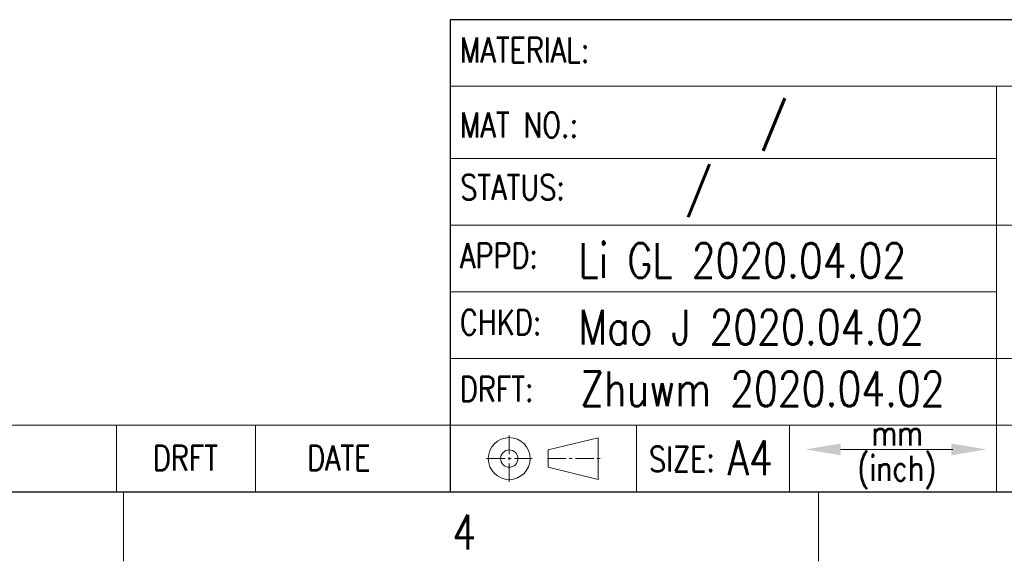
# Model space of a CAD drawing. Header units: inches. Extents: x 3728 to 5725, y -2497 to -825.
# Tile 2 of 10: x 5569 to 5640, y -2497 to -2458. Entities that reach past the tile are written whole.
import ezdxf
from ezdxf.enums import TextEntityAlignment as Align

# ---------------------------------------------------------------- set-up
doc = ezdxf.new("R2010")
doc.units = ezdxf.units.IN
doc.header["$MEASUREMENT"] = 0
doc.linetypes.add('CENTER2', pattern=[28.575, 19.05, -3.175, 3.175, -3.175])
doc.layers.get('0').update_dxf_attribs({"lineweight": 30})
for name, color, linetype, lineweight in [('TEXT', 6, 'Continuous', 13), ('尺寸线', 3, 'Continuous', 13), ('注解', 3, 'Continuous', 13), ('轮廓线', 7, 'Continuous', 30)]:
    doc.layers.add(name, color=color, linetype=linetype, lineweight=lineweight)
doc.styles.add('Romans-高1.8', font='romans.shx', dxfattribs={"width": 0.8, "height": 1.8})
doc.styles.add('romans-高2.5', font='romans.shx', dxfattribs={"width": 0.8, "height": 2.5})
doc.styles.add('romans-高3.5', font='romans.shx', dxfattribs={"width": 0.8, "height": 3.5})
doc.styles.add('宋体-高2.5', font='txt', dxfattribs={"width": 0.8, "height": 2.5})

# ---------------------------------------------------------------- blocks, each defined once
blk = doc.blocks.new('FOR-1754 Rev.1.1-A4客户图')
at = {"layer": 'TEXT'}
for p, q in [((-112.952, 3.025), (-109.343, 3.902)), ((-109.343, 0.893), (-109.343, 3.902)), ((-112.952, 1.77), (-112.952, 3.025)), ((-112.952, 1.77), (-109.343, 0.893)), ((-93.5, 0), (-93.5, -5))]:
    blk.add_line(p, q, dxfattribs=at)
blk.add_lwpolyline([(-83.847, 3.058), (-91.911, 3.058)], dxfattribs=at)
for radius in [1.505, 0.627]:
    blk.add_circle((-115.752, 2.398), radius, dxfattribs=at)
for points in [[(-91.911, 2.637), (-91.911, 3.479), (-94.437, 3.058)], [(-83.945, 3.479), (-83.945, 2.637), (-81.419, 3.058)]]:
    blk.add_solid(points, dxfattribs=at)
at = {"layer": '尺寸线'}
for p, q in [((-80.696, 29.2), (-120, 29.2)), ((0, 29.2), (-80.696, 29.2)), ((-80.696, 29.2), (-80.696, 0)), ((-120, 23.995), (-80.696, 23.995)), ((-207, 4.795), (-120, 4.795)), ((-144, 4.795), (-144, 0)), ((-134, 4.795), (-134, 0)), ((-106.6, 4.795), (-106.6, 0)), ((-95.6, 4.795), (-95.6, 0)), ((-143.5, 0), (-143.5, -5))]:
    blk.add_line(p, q, dxfattribs=at)
for points in [[(-120, 19.2), (0, 19.2)], [(-120, 14.395), (-80.696, 14.395)], [(-120, 9.6), (-74.666, 9.6), (0, 9.6)], [(-120, 4.795), (-74.666, 4.795), (0, 4.795)]]:
    blk.add_lwpolyline(points, dxfattribs=at)
at = {"layer": '轮廓线'}
for p, q in [((0, 33.995), (-120, 33.995)), ((-120, 33.995), (-120, 0)), ((-120, 4.795), (-120, 0)), ((-287, 0), (-74.666, 0))]:
    blk.add_line(p, q, dxfattribs=at)
at = {"layer": '轮廓线', "color": 1, "linetype": 'CENTER2', "lineweight": 13, "ltscale": 0.07}
for p, q in [((-115.752, 4.059), (-115.752, 0.674)), ((-117.38, 2.398), (-114.094, 2.398)), ((-112.997, 2.398), (-109.137, 2.398))]:
    blk.add_line(p, q, dxfattribs=at)
at = {"layer": 'TEXT', "width": 0.8}
for s, height, style, p in [('MATERIAL:', 1.8, 'Romans-高1.8', (-119.308, 30.917)), ('MAT NO.:', 1.8, 'Romans-高1.8', (-119.308, 25.524)), ('STATUS:', 1.8, 'Romans-高1.8', (-119.275, 21.035)), ('APPD:', 1.8, 'Romans-高1.8', (-119.308, 16.108)), ('CHKD:', 1.8, 'Romans-高1.8', (-119.308, 11.313)), ('DRFT:', 1.8, 'Romans-高1.8', (-119.308, 6.508)), ('mm', 1.8, 'Romans-高1.8', (-89.693, 3.342)), ('A4', 2.5, 'romans-高2.5', (-100.052, 1.192)), ('DRFT', 1.8, 'Romans-高1.8', (-141.397, 1.547)), ('DATE', 1.8, 'Romans-高1.8', (-130.3, 1.547)), ('SIZE:', 1.8, 'Romans-高1.8', (-105.705, 1.456)), ('(inch)', 1.8, 'Romans-高1.8', (-90.717, 0.806)), ('4', 2.5, 'romans-高2.5', (-119.848, -4.148))]:
    blk.add_text(s, height=height, dxfattribs=dict(at, style=style)).set_placement(p)
at = {"layer": '尺寸线', "style": '宋体-高2.5', "width": 0.8}
blk.add_attdef('/', text='', height=2.5, dxfattribs=at).set_placement((-55.643, 31.973), align=Align.MIDDLE_LEFT)
at = {"layer": '尺寸线', "width": 0.8}
for tag, height, style, p in [('/', 2.5, 'romans-高2.5', (-94.886, 30.436)), ('/', 2.5, 'romans-高2.5', (-96.707, 25.38)), ('/', 2.5, 'romans-高2.5', (-102.11, 20.605)), ('15EDGKNM-3.81-XXP-1Y-1000A(H)', 3.5, 'romans-高3.5', (-40.893, 11.725)), ('CENGMZ_2018.10.18', 2.5, 'romans-高2.5', (-97.539, 6.165)), ('15EDGKNM-3.5-C04', 2.5, 'romans-高2.5', (-47.364, 6.202)), ('T0-1', 2.5, 'romans-高2.5', (-5.688, 6.165)), ('CUSTOMER_DRAWING', 2.5, 'romans-高2.5', (-56.478, 1.209)), ('2:1', 2.5, 'romans-高2.5', (-23.284, 1.196)), ('1/1', 2.5, 'romans-高2.5', (-5.772, 1.368))]:
    blk.add_attdef(tag, text='', height=height, dxfattribs=dict(at, style=style)).set_placement(p, align=Align.CENTER)

msp = doc.modelspace()

# ---------------------------------------------------------------- block references
ref = msp.add_blockref('FOR-1754 Rev.1.1-A4客户图', (5720.371, -2491.826))
ref.add_attrib('/', '/', dxfattribs={"layer": '尺寸线', "height": 2.5, "style": 'romans-高2.5', "width": 0.8}).set_placement((5623.664, -2466.446), align=Align.CENTER)
ref.add_attrib('CENGMZ_2018.10.18', 'Zhuwm 2020.04.02', dxfattribs={"layer": '尺寸线', "height": 2.5, "style": 'romans-高2.5', "width": 0.8}).set_placement((5622.832, -2485.661), align=Align.CENTER)
ref.add_attrib('/', '/', dxfattribs={"layer": '尺寸线', "height": 2.5, "style": 'romans-高2.5', "width": 0.8}).set_placement((5618.261, -2471.221), align=Align.CENTER)

# ---------------------------------------------------------------- texts
at = {"layer": '注解', "char_height": 2.5, "width": 178.24342, "attachment_point": 4, "style": 'romans-高2.5'}
for s, insert in [('{\\C3;Li GL 2020.04.02}', (5609.604, -2475.162)), ('{\\C3;Mao J 2020.04.02}', (5609.604, -2479.967))]:
    msp.add_mtext(s, dxfattribs=dict(at, insert=insert))

doc.saveas('drawing.dxf')
